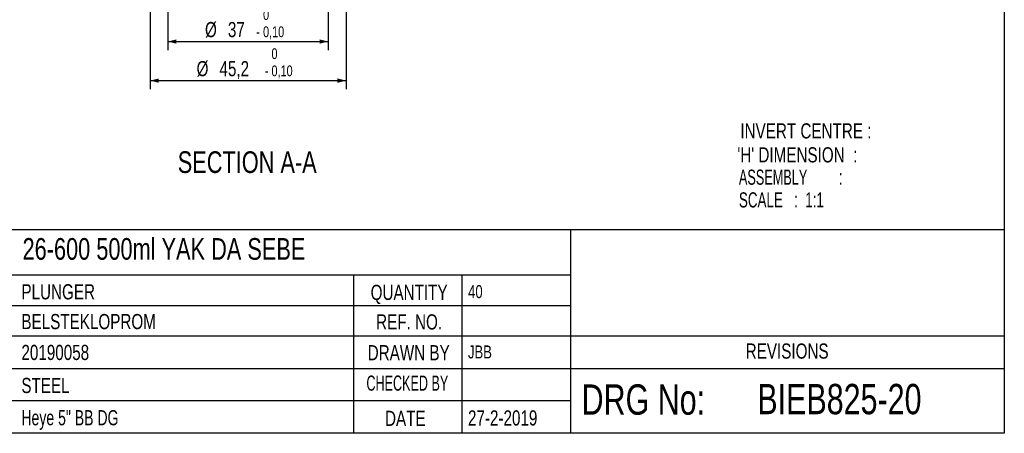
# Model space of a CAD drawing. Header units: millimetres. Extents: x 8 to 412, y 8 to 289.
# Tile 2 of 4: x 185 to 412, y 8 to 103. Entities that reach past the tile are written whole.
import ezdxf

# ---------------------------------------------------------------- set-up
doc = ezdxf.new("R2010")
doc.units = ezdxf.units.MM
doc.layers.add('DIMENSIONS', color=2, linetype='Continuous')
doc.layers.add('TEXT', color=2, linetype='Continuous')
doc.layers.add('OUTLINE', color=7, linetype='Continuous', lineweight=25)
doc.styles.add('SLDTEXTSTYLE0', font='TXT', dxfattribs={"width": 0.75})
doc.styles.add('SLDTEXTSTYLE1', font='TXT', dxfattribs={"width": 0.660714})
doc.styles.add('SLDTEXTSTYLE2', font='TXT', dxfattribs={"width": 0.692308})
doc.styles.add('SLDTEXTSTYLE5', font='TXT', dxfattribs={"width": 0.620208})
doc.styles.add('SLDTEXTSTYLE8', font='TXT', dxfattribs={"width": 0.625})
doc.dimstyles.new('SLDDIMSTYLE6', dxfattribs={"dimtxt": 3.5, "dimasz": 2, "dimexe": 0, "dimexo": 0.0625, "dimgap": 0.875, "dimtad": 1, "dimrnd": 1e-09, "dimzin": 12, "dimdsep": 46, "dimtxsty": 'SLDTEXTSTYLE0', "dimsah": 1, "dimcen": 0.09, "dimadec": 0, "dimazin": 3, "dimtol": 1, "dimtm": 0.1, "dimtfac": 1, "dimtofl": 0, "dimtmove": 0, "dimatfit": 3, "dimfxl": 0, "dimfrac": 2, "dimtolj": 1, "dimarcsym": 0})

# ---------------------------------------------------------------- blocks, each defined once
blk = doc.blocks.new('_D_7')
at = {"layer": 'DIMENSIONS'}
for p, q in [((215, 140.39), (215, 87.42)), ((260.2, 140.39), (260.2, 87.42)), ((215, 89.42), (260.2, 89.42))]:
    blk.add_line(p, q, dxfattribs=at)
for points in [[(215, 89.42), (217, 88.92), (217, 89.92)], [(260.2, 89.42), (258.2, 89.92), (258.2, 88.92)]]:
    blk.add_solid(points, dxfattribs=at)
at = {"layer": 'DIMENSIONS', "attachment_point": 1, "style": 'SLDTEXTSTYLE0'}
for s, insert, char_height in [('0', (243, 96.89), 2.5), ('%%c', (225.73, 93.93), 3.5), ('45,2', (231.01, 93.93), 3.5), ('-', (241.44, 92.92), 2.5), ('0,10', (243, 92.92), 2.5)]:
    blk.add_mtext(s, dxfattribs=dict(at, insert=insert, char_height=char_height))
blk = doc.blocks.new('_D_8')
at = {"layer": 'DIMENSIONS'}
for p, q in [((219.1, 125.39), (219.1, 96.44)), ((256.1, 125.39), (256.1, 96.44)), ((219.1, 98.44), (256.1, 98.44))]:
    blk.add_line(p, q, dxfattribs=at)
for points in [[(219.1, 98.44), (221.1, 97.94), (221.1, 98.94)], [(256.1, 98.44), (254.1, 98.94), (254.1, 97.94)]]:
    blk.add_solid(points, dxfattribs=at)
at = {"layer": 'DIMENSIONS', "attachment_point": 1, "style": 'SLDTEXTSTYLE0'}
for s, insert, char_height in [('0', (241.06, 105.91), 2.5), ('%%c', (227.67, 102.95), 3.5), ('37', (232.95, 102.95), 3.5), ('-', (239.5, 101.94), 2.5), ('0,10', (241.06, 101.94), 2.5)]:
    blk.add_mtext(s, dxfattribs=dict(at, insert=insert, char_height=char_height))

msp = doc.modelspace()

# ---------------------------------------------------------------- linework, layer by layer
at = {"layer": 'OUTLINE'}
for p, q in [((412, 289), (412, 8)), ((412, 55), (8, 55)), ((312, 8), (312, 55)), ((312, 44.5), (159, 44.5)), ((262, 8), (262, 44.5)), ((287, 8), (287, 44.5)), ((159, 37.5), (312, 37.5)), ((99, 30.5), (412, 30.5)), ((159, 23), (312, 23)), ((312, 23), (412, 23)), ((312, 15.5), (99, 15.5)), ((412, 8), (8, 8))]:
    msp.add_line(p, q, dxfattribs=at)

# ---------------------------------------------------------------- texts
at = {"layer": 'TEXT'}
for s, insert, char_height, attachment_point, style in [('INVERT CENTRE :', (351.13201, 79.56571), 3.5, 1, 'SLDTEXTSTYLE0'), ('SECTION A-A', (237.4069, 73.10271), 5, 2, 'SLDTEXTSTYLE0'), ("'H' DIMENSION  :", (350.44396, 74.03884), 3.5, 1, 'SLDTEXTSTYLE0'), ('ASSEMBLY         :', (350.79564, 68.87764), 3.5, 1, 'SLDTEXTSTYLE8'), ('SCALE   :  1:1', (350.79564, 63.64092), 3.5, 1, 'SLDTEXTSTYLE1'), ('26-600 500ml YAK DA SEBE', (185.59608, 53.07133), 5, 1, 'SLDTEXTSTYLE0'), ('PLUNGER', (185.33565, 42.42156), 3.5, 1, 'SLDTEXTSTYLE0'), ('QUANTITY', (274.74339, 42.28181), 3.5, 2, 'SLDTEXTSTYLE0'), ('40', (288.35518, 42.21082), 3, 1, 'SLDTEXTSTYLE0'), ('BELSTEKLOPROM', (185.33565, 35.54554), 3.5, 1, 'SLDTEXTSTYLE0'), ('REF. NO.', (274.74262, 35.47023), 3.5, 2, 'SLDTEXTSTYLE0'), ('20190058', (185.33565, 28.42402), 3.5, 1, 'SLDTEXTSTYLE0'), ('DRAWN BY', (274.64783, 28.36069), 3.5, 2, 'SLDTEXTSTYLE0'), ('JBB', (288.31932, 28.2897), 3, 1, 'SLDTEXTSTYLE0'), ('REVISIONS', (361.91901, 28.73986), 3.5, 2, 'SLDTEXTSTYLE0'), ('STEEL', (185.32857, 20.80281), 3.5, 1, 'SLDTEXTSTYLE0'), ('CHECKED BY', (274.33641, 21.33873), 3.5, 2, 'SLDTEXTSTYLE5'), ('DRG No:', (314.51995, 19.3028), 7, 1, 'SLDTEXTSTYLE0'), ('BIEB825-20', (355.0469, 19.40975), 7, 1, 'SLDTEXTSTYLE0'), ('Heye 5" BB DG', (185.32857, 13.35309), 3.5, 1, 'SLDTEXTSTYLE2'), ('DATE', (273.867, 13.20559), 3.5, 2, 'SLDTEXTSTYLE0'), ('27-2-2019', (288.31932, 13.3049), 3.5, 1, 'SLDTEXTSTYLE0')]:
    msp.add_mtext(s, dxfattribs=dict(at, insert=insert, char_height=char_height, attachment_point=attachment_point, style=style))

# ---------------------------------------------------------------- dimensions: what is measured, and where the dimension line sits
at = {"layer": 'DIMENSIONS'}
dim = msp.add_linear_dim(base=(260.2003, 89.42073), p1=(215.0003, 141.39179), p2=(260.2003, 141.39179), text='%%c<>', dimstyle='SLDDIMSTYLE6', dxfattribs=at)
dim.commit()
dim.dimension.update_dxf_attribs({"geometry": '_D_7', "text_midpoint": (237.6003, 89.42073), "dimtype": 160})
dim = msp.add_linear_dim(base=(256.1003, 98.44152), p1=(219.1003, 126.39179), p2=(256.1003, 126.39179), angle=0, text='%%c<>', dimstyle='SLDDIMSTYLE6', dxfattribs=at)
dim.commit()
dim.dimension.update_dxf_attribs({"geometry": '_D_8', "text_midpoint": (237.6003, 98.44152), "dimtype": 160})

doc.saveas('drawing.dxf')
